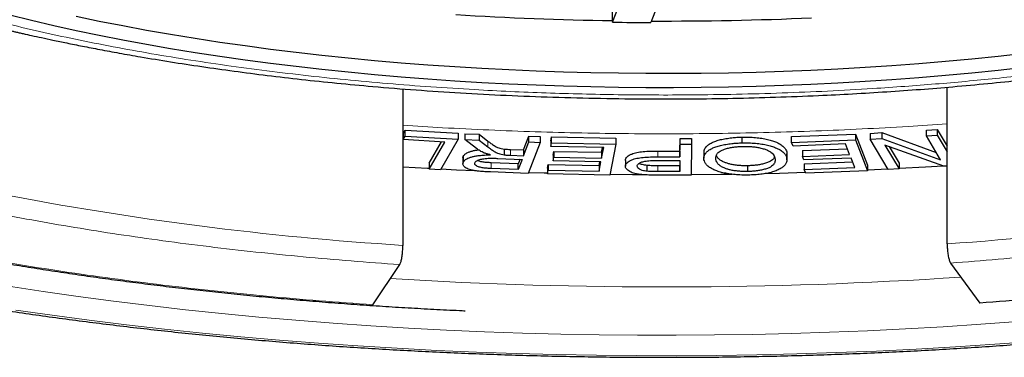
# Model space of a CAD drawing. Header units: millimetres. Extents: x 8 to 688, y 12 to 830.
# Tile 22 of 28: x 347.78 to 354.24, y 794.68 to 796.9. Entities that reach past the tile are written whole.
import ezdxf

# ---------------------------------------------------------------- set-up
doc = ezdxf.new("R2010")
doc.units = ezdxf.units.MM

msp = doc.modelspace()

# ---------------------------------------------------------------- linework, layer by layer
at = {"color": 7, "linetype": 'Continuous', "lineweight": 30}
for p, q in [((351.6716, 796.8914), (351.6716, 797.096)), ((351.6722, 796.8813), (351.7482, 797.0776)), ((351.9963, 797.068), (351.923, 796.8789)), ((351.6716, 796.8914), (351.6722, 796.8813)), ((350.2975, 796.4437), (350.2975, 795.4164)), ((353.8672, 795.4261), (353.8672, 796.4547)), ((350.2994, 796.1483), (350.3131, 796.172)), ((350.2994, 796.1483), (350.2994, 796.1104)), ((350.2994, 796.1104), (350.3131, 796.1341)), ((350.3131, 796.172), (350.66, 796.1518)), ((350.3131, 796.1341), (350.3131, 796.172)), ((350.3131, 796.1341), (350.66, 796.1139)), ((350.66, 796.1518), (350.66, 796.1139)), ((350.7046, 796.1493), (350.7979, 796.1457)), ((350.7046, 796.1493), (350.7046, 796.1114)), ((350.7979, 796.1457), (350.8556, 796.1004)), ((350.7979, 796.1457), (350.7979, 796.1078)), ((351.0892, 796.0424), (351.1243, 796.1329)), ((351.1243, 796.1329), (351.1984, 796.13)), ((351.1243, 796.095), (351.1243, 796.1329)), ((351.1984, 796.13), (351.1984, 796.0921)), ((351.2676, 796.1036), (351.2722, 796.1277)), ((351.2722, 796.1277), (351.6941, 796.1195)), ((351.2722, 796.0898), (351.2722, 796.1277)), ((351.6941, 796.1195), (351.6941, 796.0816)), ((352.5237, 796.0892), (352.5237, 796.1272)), ((352.8472, 796.1304), (353.2649, 796.1469)), ((352.8472, 796.0925), (352.8472, 796.1304)), ((353.2649, 796.1469), (353.3445, 795.9438)), ((353.2649, 796.1469), (353.2649, 796.109)), ((353.363, 796.1517), (353.4387, 796.1562)), ((353.363, 796.1517), (353.363, 796.1138)), ((353.4387, 796.1562), (353.796, 796.0268)), ((353.4387, 796.1562), (353.4387, 796.1183)), ((353.7318, 796.1736), (353.8027, 796.1778)), ((353.7318, 796.1357), (353.7318, 796.1736)), ((353.7318, 796.1357), (353.8027, 796.1399)), ((353.8244, 795.9786), (353.7318, 796.1357)), ((353.8027, 796.1778), (353.8672, 796.0684)), ((353.8027, 796.1778), (353.8027, 796.1399)), ((353.8027, 796.1399), (353.8672, 796.0305)), ((350.5728, 796.0945), (350.2994, 796.1104)), ((350.4704, 795.9555), (350.5516, 796.0957)), ((350.4704, 795.9176), (350.5728, 796.0945)), ((350.66, 796.1139), (350.5439, 795.9133)), ((350.7805, 796.0521), (350.7046, 796.1114)), ((350.7046, 796.1114), (350.7979, 796.1078)), ((350.7979, 796.1078), (350.8556, 796.0625)), ((351.0892, 796.0045), (351.1243, 796.095)), ((351.1984, 796.0921), (351.1194, 795.8883)), ((351.1243, 796.095), (351.1984, 796.0921)), ((351.2676, 796.1036), (351.2676, 796.0657)), ((351.2676, 796.0657), (351.2722, 796.0898)), ((351.6145, 796.059), (351.2676, 796.0657)), ((351.2722, 796.0898), (351.6941, 796.0816)), ((351.6009, 796.0272), (351.6071, 796.0591)), ((351.6009, 795.9893), (351.6145, 796.059)), ((351.6941, 796.0816), (351.6545, 795.8769)), ((352.114, 796.0354), (352.115, 796.1183)), ((352.114, 795.9975), (352.115, 796.0804)), ((352.115, 796.1183), (352.1896, 796.1182)), ((352.115, 796.0804), (352.115, 796.1183)), ((352.115, 796.0804), (352.1896, 796.0803)), ((352.1896, 796.0803), (352.1873, 795.8765)), ((352.1896, 796.1182), (352.1896, 796.0803)), ((352.8472, 796.0925), (353.2649, 796.109)), ((352.8566, 796.0685), (352.8472, 796.0925)), ((353.2003, 796.0821), (352.8566, 796.0685)), ((353.2274, 796.013), (353.2003, 796.0821)), ((353.2649, 796.109), (353.3445, 795.9059)), ((353.363, 796.1138), (353.4387, 796.1183)), ((353.4807, 795.9139), (353.363, 796.1138)), ((353.4387, 796.1183), (353.8244, 795.9786)), ((353.8446, 795.9354), (353.4591, 796.075)), ((353.4591, 796.075), (353.5515, 795.918)), ((353.4874, 796.0647), (353.5515, 795.956)), ((350.6912, 795.9899), (350.6912, 795.952)), ((350.693, 795.9993), (350.693, 795.9614)), ((350.9623, 796.0484), (350.9623, 796.0104)), ((351.0033, 796.0458), (351.0892, 796.0424)), ((351.0033, 796.0079), (351.0892, 796.0045)), ((351.0892, 796.0424), (351.0892, 796.0045)), ((351.2836, 796.0092), (351.2883, 796.0332)), ((351.2836, 796.0092), (351.2836, 795.9713)), ((351.2836, 795.9713), (351.2883, 795.9953)), ((351.2883, 796.0332), (351.6009, 796.0272)), ((351.2883, 796.0332), (351.2883, 795.9953)), ((351.2883, 795.9953), (351.6009, 795.9893)), ((351.6009, 796.0272), (351.6009, 795.9893)), ((351.9693, 796.0356), (352.114, 796.0354)), ((351.9693, 795.9977), (352.114, 795.9975)), ((352.114, 796.0354), (352.114, 795.9975)), ((352.2712, 796.0262), (352.2712, 795.9883)), ((352.3499, 795.9799), (352.3499, 795.9962)), ((352.8153, 796.0294), (352.8155, 796.0164)), ((352.8153, 796.0294), (352.8153, 795.9914)), ((352.8165, 795.9785), (352.8165, 796.0164)), ((352.9176, 796.0386), (353.2128, 796.0503)), ((352.9176, 796.0386), (352.9176, 796.0007)), ((352.9176, 796.0007), (353.2274, 796.013)), ((352.9269, 795.9769), (352.9176, 796.0007)), ((350.4704, 795.9555), (350.4704, 795.9176)), ((351.0539, 795.9516), (350.8765, 795.9585)), ((350.9207, 795.9874), (351.0801, 795.9811)), ((351.0656, 795.9817), (351.0539, 795.9516)), ((351.0801, 795.9811), (351.0539, 795.9137)), ((351.0539, 795.9137), (351.0539, 795.9516)), ((351.2457, 795.9228), (351.2504, 795.947)), ((351.2504, 795.947), (351.5842, 795.9405)), ((351.2504, 795.947), (351.2504, 795.909)), ((351.5963, 795.9653), (351.2836, 795.9713)), ((351.5842, 795.9405), (351.589, 795.9654)), ((351.5842, 795.9026), (351.5963, 795.9653)), ((351.5842, 795.9405), (351.5842, 795.9026)), ((351.7571, 795.9738), (351.7571, 795.9359)), ((351.8988, 795.9027), (351.8988, 795.9406)), ((351.968, 795.9736), (352.1138, 795.9735)), ((352.1129, 795.9386), (351.9685, 795.9387)), ((352.1138, 795.9735), (352.1129, 795.9007)), ((352.1134, 795.9735), (352.1129, 795.9386)), ((352.1129, 795.9007), (352.1129, 795.9386)), ((352.559, 795.901), (352.559, 795.9389)), ((353.2367, 795.9891), (352.9269, 795.9769)), ((352.9303, 795.9518), (353.2465, 795.9643)), ((352.9303, 795.9518), (352.9303, 795.9139)), ((352.9303, 795.9139), (353.2611, 795.927)), ((353.2611, 795.927), (353.2367, 795.9891)), ((353.3445, 795.9438), (353.3445, 795.9059)), ((353.5515, 795.956), (353.5515, 795.918)), ((353.8672, 795.9368), (353.8446, 795.9354)), ((350.5439, 795.9133), (350.4704, 795.9176)), ((351.1194, 795.8883), (350.871, 795.898)), ((351.0539, 795.9137), (350.8765, 795.9206)), ((351.2457, 795.9228), (351.2457, 795.8849)), ((351.2457, 795.8849), (351.2504, 795.909)), ((351.6545, 795.8769), (351.2457, 795.8849)), ((351.2504, 795.909), (351.5842, 795.9026)), ((352.1129, 795.9007), (351.9685, 795.9008)), ((352.1873, 795.8765), (351.9745, 795.8768)), ((352.9397, 795.8899), (352.9303, 795.9139)), ((353.3445, 795.9059), (352.9397, 795.8899)), ((353.4794, 795.9161), (353.3445, 795.9096)), ((353.5515, 795.918), (353.4807, 795.9139)), ((350.0999, 795.0269), (350.2767, 795.2906)), ((353.8896, 795.3004), (354.0806, 795.0377))]:
    msp.add_line(p, q, dxfattribs=at)
at = {"color": 8, "linetype": 'Continuous', "lineweight": 0}
for p, q in [((350.8556, 796.1004), (350.8556, 796.0625)), ((351.0033, 796.0458), (351.0033, 796.0079)), ((351.9693, 796.0356), (351.9693, 795.9977)), ((350.8765, 795.9206), (350.8765, 795.9585)), ((351.9685, 795.9008), (351.9685, 795.9387))]:
    msp.add_line(p, q, dxfattribs=at)
at = {"color": 7, "linetype": 'Continuous', "lineweight": 30, "flags": 128}
for points in [[(354.3713, 796.5828), (354.2008, 796.5639), (354.0288, 796.5464), (353.8555, 796.5304), (353.6809, 796.5158), (353.5051, 796.5027), (353.3283, 796.4911), (353.1506, 796.4809), (352.9721, 796.4722), (352.793, 796.4649), (352.6134, 796.4592), (352.4333, 796.455), (352.2529, 796.4522), (352.0724, 796.451), (351.8919, 796.4512), (351.7114, 796.453), (351.5311, 796.4563), (351.3512, 796.461), (351.1717, 796.4673), (350.9928, 796.475), (350.8145, 796.4842), (350.6372, 796.4949), (350.4607, 796.5071), (350.2853, 796.5207), (350.1111, 796.5358), (349.9382, 796.5523), (349.7668, 796.5703), (349.5968, 796.5896), (349.4286, 796.6104), (349.262, 796.6326), (349.0974, 796.6561), (348.9348, 796.681), (348.7743, 796.7073), (348.616, 796.7348), (348.46, 796.7637), (348.3065, 796.7938), (348.1555, 796.8253), (348.0072, 796.8579), (347.8616, 796.8918), (347.7188, 796.9269)], [(348.1555, 796.9201), (348.3065, 796.8886), (348.46, 796.8585), (348.616, 796.8296), (348.7743, 796.802), (348.9348, 796.7758), (349.0974, 796.7509), (349.262, 796.7274), (349.4286, 796.7052), (349.5968, 796.6844), (349.7668, 796.665), (349.9382, 796.6471), (350.1111, 796.6306), (350.2853, 796.6155), (350.4607, 796.6019), (350.6372, 796.5897), (350.8145, 796.579), (350.9928, 796.5698), (351.1717, 796.5621), (351.3512, 796.5558), (351.5311, 796.5511), (351.7114, 796.5478), (351.8919, 796.546), (352.0724, 796.5458), (352.2529, 796.547), (352.4333, 796.5498), (352.6134, 796.554), (352.793, 796.5597), (352.9721, 796.567), (353.1506, 796.5757), (353.3283, 796.5858), (353.5051, 796.5975), (353.6809, 796.6106), (353.8555, 796.6252), (354.0288, 796.6412), (354.2008, 796.6587), (354.3713, 796.6776)], [(350.4704, 795.9201), (350.4585, 795.9208), (350.2975, 795.9299)], [(353.8409, 795.9368), (353.725, 795.9296), (353.5515, 795.9199)], [(350.77, 795.9057), (350.6493, 795.9111), (350.5456, 795.9162)], [(351.2457, 795.8893), (351.2247, 795.8898), (351.1211, 795.8928)], [(351.8772, 795.8795), (351.8033, 795.88), (351.6553, 795.8814)], [(352.4567, 795.8826), (352.3826, 795.8815), (352.1896, 795.8797), (352.1874, 795.8797)], [(352.9382, 795.8938), (352.7682, 795.889), (352.6696, 795.8866)]]:
    msp.add_lwpolyline(points, dxfattribs=at)
at = {"color": 8, "linetype": 'Continuous', "lineweight": 0, "flags": 128}
for points in [[(347.7112, 795.149), (347.938, 795.1142), (348.1677, 795.0813), (348.4, 795.0504), (348.6347, 795.0213), (348.8718, 794.9942), (349.111, 794.9691), (349.3523, 794.946), (349.5953, 794.9249), (349.84, 794.9058), (350.0862, 794.8888), (350.3337, 794.8738), (350.5824, 794.8609), (350.832, 794.85), (351.0825, 794.8413), (351.3336, 794.8346), (351.5851, 794.83), (351.837, 794.8275), (352.0889, 794.8271), (352.3409, 794.8287), (352.5926, 794.8325), (352.8439, 794.8384), (353.0946, 794.8463), (353.3446, 794.8563), (353.5936, 794.8684), (353.8416, 794.8826), (354.0884, 794.8988), (354.3337, 794.917)], [(347.7581, 794.9921), (347.9979, 794.9577), (348.2404, 794.9254), (348.4855, 794.895), (348.7331, 794.8667), (348.9829, 794.8405), (349.2348, 794.8164), (349.4885, 794.7944), (349.744, 794.7745), (350.0011, 794.7567), (350.2595, 794.741), (350.5192, 794.7275), (350.7799, 794.7162), (351.0414, 794.707), (351.3035, 794.7001), (351.5662, 794.6953), (351.8292, 794.6926), (352.0923, 794.6922), (352.3553, 794.6939), (352.6181, 794.6979), (352.8805, 794.704), (353.1423, 794.7123), (353.4034, 794.7227), (353.6634, 794.7354), (353.9224, 794.7502), (354.18, 794.7671), (354.4362, 794.7862)]]:
    msp.add_lwpolyline(points, dxfattribs=at)
at = {"color": 7, "linetype": 'Continuous', "lineweight": 30}
for centre, radius, start, end in [((352.0027, 818.6227), 21.7338, 266.41621, 269.12719), ((352.0144, 818.9477), 22.0589, 269.77286, 272.50366), ((352.0131, 819.0427), 22.164, 269.11861, 269.76707)]:
    msp.add_arc(centre, radius, start, end, dxfattribs=at)
at = {"color": 8, "linetype": 'Continuous', "lineweight": 0}
for centre, radius, start, end in [((351.6299, 816.326), 20.9521, 259.02797, 266.35376), ((352.4241, 816.1125), 20.7367, 273.99044, 281.34602), ((352.0127, 824.3687), 29.2255, 266.4734, 273.81414)]:
    msp.add_arc(centre, radius, start, end, dxfattribs=at)
for points, knots in [([(354.7658, 796.581), (354.7022, 796.5726), (354.575, 796.5559), (354.3815, 796.533), (354.1864, 796.5119), (353.9894, 796.4927), (353.7905, 796.4753), (353.5869, 796.4594), (353.3511, 796.4435), (353.0826, 796.4285), (352.7846, 796.4161), (352.4852, 796.4076), (352.2057, 796.4036), (351.9469, 796.403), (351.7095, 796.405), (351.4728, 796.4095), (351.2368, 796.4165), (351.0014, 796.4261), (350.7492, 796.4391), (350.4812, 796.4561), (350.1986, 796.478), (349.9194, 796.5036), (349.6436, 796.5328), (349.3715, 796.5657), (349.1038, 796.6021), (348.8413, 796.6419), (348.5846, 796.6851), (348.3335, 796.7316), (348.0901, 796.7812), (347.8548, 796.8334), (347.6282, 796.8882), (347.409, 796.9458), (347.1973, 797.0061), (347.009, 797.0644), (346.8424, 797.1197), (346.6962, 797.1714), (346.5552, 797.2244), (346.4196, 797.2787), (346.2894, 797.3344), (346.1662, 797.3907), (346.0366, 797.4538), (345.9029, 797.5243), (345.7665, 797.6031), (345.6402, 797.6837), (345.5347, 797.7585), (345.447, 797.8267), (345.3748, 797.8881), (345.3083, 797.9501), (345.2477, 798.0126), (345.1928, 798.0756), (345.143, 798.1402), (345.0926, 798.2151), (345.0455, 798.3002), (345.0062, 798.3948), (344.9797, 798.4898), (344.967, 798.5785), (344.9651, 798.6607), (344.9712, 798.736), (344.9854, 798.8111), (345.0076, 798.886), (345.0377, 798.9607), (345.0787, 799.0407), (345.1326, 799.1258), (345.2016, 799.2154), (345.2821, 799.304), (345.3743, 799.3916), (345.4778, 799.4779), (345.5925, 799.5628), (345.718, 799.6461), (345.854, 799.7276), (346.0007, 799.8073), (346.1567, 799.8845), (346.3214, 799.9592), (346.494, 800.0311), (346.6754, 800.1007), (346.866, 800.1678), (347.0251, 800.2201), (347.1226, 800.2494), (347.151, 800.2579)], [0, 0, 0, 0, 0.010547, 0.021074, 0.031588, 0.042101, 0.05262, 0.063154, 0.074184, 0.089531, 0.104854, 0.120178, 0.135533, 0.147672, 0.159781, 0.171873, 0.183962, 0.196062, 0.208186, 0.22306, 0.237891, 0.252705, 0.267528, 0.282384, 0.297258, 0.312089, 0.326904, 0.341726, 0.356582, 0.371145, 0.385668, 0.400174, 0.414688, 0.429234, 0.44042, 0.45158, 0.462726, 0.473868, 0.485016, 0.496182, 0.506893, 0.521371, 0.535828, 0.550285, 0.564767, 0.575318, 0.585846, 0.596362, 0.606874, 0.617391, 0.627922, 0.638951, 0.654298, 0.66962, 0.684945, 0.7003, 0.712439, 0.724548, 0.73664, 0.748729, 0.760828, 0.772953, 0.787826, 0.802658, 0.817472, 0.832295, 0.847151, 0.862025, 0.876856, 0.89167, 0.906493, 0.921349, 0.935912, 0.950434, 0.964941, 0.979455, 0.994, 1, 1, 1, 1]), ([(353.8672, 796.2144), (353.7819, 796.2085), (353.5967, 796.1956), (353.309, 796.18), (353.0052, 796.1667), (352.6999, 796.1571), (352.3933, 796.1509), (352.0858, 796.1483), (351.7782, 796.1493), (351.4714, 796.1537), (351.1657, 796.1617), (350.8611, 796.1733), (350.5713, 796.1874), (350.3842, 796.1994), (350.2975, 796.2049)], [0, 0, 0, 0, 0.0727755, 0.1581043, 0.2433281, 0.3285604, 0.4139145, 0.4995033, 0.5850505, 0.6703795, 0.7556034, 0.8408356, 0.9261899, 1, 1, 1, 1]), ([(350.2767, 795.2906), (350.1704, 795.2981), (349.9582, 795.3133), (349.6437, 795.3409), (349.3328, 795.3722), (349.0257, 795.4074), (348.725, 795.4461), (348.431, 795.4882), (348.1444, 795.5336), (347.863, 795.5823), (347.6805, 795.6176), (347.5891, 795.6353)], [0, 0, 0, 0, 0.112089, 0.223986, 0.335862, 0.447888, 0.560081, 0.670049, 0.779916, 0.889845, 1, 1, 1, 1]), ([(356.5581, 795.6597), (356.4662, 795.6412), (356.2824, 795.6043), (355.9984, 795.5533), (355.7089, 795.5056), (355.4133, 795.4616), (355.1143, 795.4215), (354.8127, 795.3853), (354.5088, 795.3531), (354.2013, 795.3244), (353.9936, 795.3084), (353.8896, 795.3004)], [0, 0, 0, 0, 0.112089, 0.223986, 0.335862, 0.447888, 0.560081, 0.670049, 0.779916, 0.889845, 1, 1, 1, 1]), ([(350.0999, 795.0269), (349.9828, 795.0352), (349.7488, 795.0519), (349.4023, 795.0823), (349.0597, 795.1168), (348.7215, 795.1556), (348.3901, 795.1982), (348.0661, 795.2446), (347.7504, 795.2947), (347.4404, 795.3483), (347.2394, 795.3872), (347.1388, 795.4067)], [0, 0, 0, 0, 0.112152, 0.224075, 0.335941, 0.447922, 0.56012, 0.670129, 0.780004, 0.889907, 1, 1, 1, 1])]:
    msp.add_open_spline(points, degree=3, knots=knots, dxfattribs=at)
at = {"color": 7, "linetype": 'Continuous', "lineweight": 30}
for points, knots in [([(344.4726, 798.9904), (344.4726, 798.9902), (344.474, 798.9726), (344.4781, 798.9437), (344.486, 798.8938), (344.4957, 798.8463), (344.5066, 798.8016), (344.5183, 798.76), (344.5282, 798.7286), (344.5367, 798.7036), (344.544, 798.683), (344.5529, 798.6594), (344.5629, 798.6342), (344.5736, 798.6091), (344.5836, 798.5867), (344.5925, 798.5674), (344.6003, 798.5514), (344.608, 798.5358), (344.617, 798.5181), (344.6282, 798.4969), (344.6411, 798.4736), (344.6546, 798.4502), (344.6677, 798.4284), (344.6797, 798.4091), (344.6912, 798.3912), (344.7029, 798.3732), (344.7164, 798.3534), (344.7318, 798.3313), (344.7483, 798.3086), (344.7646, 798.2868), (344.7795, 798.2675), (344.7947, 798.2482), (344.812, 798.2269), (344.8335, 798.2014), (344.8581, 798.1733), (344.884, 798.1447), (344.9149, 798.1119), (344.9505, 798.0757), (344.9919, 798.0358), (345.0336, 797.9974), (345.0757, 797.9604), (345.1136, 797.9285), (345.1485, 797.9001), (345.1819, 797.8738), (345.22, 797.8446), (345.262, 797.8136), (345.3063, 797.782), (345.3512, 797.751), (345.401, 797.7178), (345.4541, 797.6838), (345.5092, 797.6498), (345.5597, 797.6197), (345.6026, 797.5949), (345.6378, 797.575), (345.6671, 797.5587), (345.6972, 797.5422), (345.7321, 797.5235), (345.788, 797.4942), (345.8632, 797.4562), (345.9526, 797.4131), (346.0413, 797.3722), (346.1314, 797.3323), (346.2072, 797.3002), (346.2632, 797.2772), (346.2944, 797.2646), (346.3194, 797.2546), (346.3384, 797.2471), (346.3535, 797.2412), (346.3713, 797.2342), (346.3965, 797.2245), (346.4315, 797.2111), (346.4747, 797.1948), (346.5262, 797.1758), (346.5844, 797.1548), (346.6472, 797.1327), (346.7154, 797.1094), (346.7885, 797.085), (346.867, 797.0596), (346.9479, 797.0342), (347.0313, 797.0088), (347.1174, 796.9834), (347.2059, 796.9581), (347.2942, 796.9337), (347.3786, 796.9111), (347.4552, 796.8912), (347.5225, 796.8741), (347.5805, 796.8597), (347.6277, 796.8483), (347.665, 796.8393), (347.6936, 796.8326), (347.7165, 796.8272), (347.7369, 796.8224), (347.7578, 796.8176), (347.7814, 796.8122), (347.8164, 796.8042), (347.8653, 796.7932), (347.9302, 796.779), (348.0069, 796.7625), (348.0961, 796.7439), (348.1986, 796.7233), (348.3131, 796.7012), (348.4398, 796.6778), (348.5938, 796.6507), (348.7741, 796.6208), (348.9789, 796.5895), (349.1906, 796.5597), (349.4088, 796.5316), (349.6333, 796.5053), (349.8641, 796.4811), (350.1145, 796.4578), (350.3853, 796.436), (350.6771, 796.4165), (350.9764, 796.4007), (351.2829, 796.3887), (351.596, 796.3807), (351.8979, 796.3773), (352.1874, 796.3777), (352.4635, 796.3815), (352.7428, 796.3888), (353.0043, 796.3989), (353.2474, 796.411), (353.4706, 796.4245), (353.6901, 796.44), (353.9116, 796.4579), (354.1321, 796.4782), (354.3503, 796.5007), (354.5566, 796.5243), (354.7511, 796.5485), (354.934, 796.5733), (355.1054, 796.5982), (355.2657, 796.6231), (355.4204, 796.6486), (355.5687, 796.6745), (355.7101, 796.7005), (355.8387, 796.7254), (355.9477, 796.7475), (356.039, 796.7666), (356.1141, 796.7828), (356.1798, 796.7973), (356.2261, 796.8078), (356.2554, 796.8145), (356.2712, 796.8181), (356.2852, 796.8214), (356.2989, 796.8246), (356.3151, 796.8283), (356.3381, 796.8338), (356.37, 796.8413), (356.4114, 796.8513), (356.4615, 796.8635), (356.5198, 796.8781), (356.6054, 796.8999), (356.7132, 796.9284), (356.8455, 796.965), (356.9787, 797.0036), (357.1118, 797.0443), (357.23, 797.0822), (357.3346, 797.1172), (357.4272, 797.1494), (357.5155, 797.1812), (357.5991, 797.2125), (357.6753, 797.2419), (357.7416, 797.2683), (357.7998, 797.2921), (357.8564, 797.3159), (357.9179, 797.3424), (357.9872, 797.3732), (358.0638, 797.4084), (358.1472, 797.4483), (358.2181, 797.4838), (358.2729, 797.5122), (358.308, 797.5308), (358.3369, 797.5464), (358.3588, 797.5584), (358.3762, 797.568), (358.3927, 797.5772), (358.4128, 797.5885), (358.4417, 797.6051), (358.4774, 797.6259), (358.5173, 797.6498), (358.5547, 797.6728), (358.5892, 797.6945), (358.6325, 797.7224), (358.6837, 797.7566), (358.7421, 797.7973), (358.7972, 797.8374), (358.8608, 797.886), (358.9319, 797.9437), (358.9912, 797.9957), (359.0311, 798.0327), (359.0552, 798.0556), (359.0819, 798.0817), (359.112, 798.1122), (359.1423, 798.1444), (359.1701, 798.175), (359.1926, 798.2009), (359.2118, 798.2237), (359.23, 798.2459), (359.2494, 798.2703), (359.2691, 798.2962), (359.2877, 798.3215), (359.3039, 798.3443), (359.3178, 798.3646), (359.3312, 798.3847), (359.3447, 798.4056), (359.3594, 798.4292), (359.3741, 798.4539), (359.3878, 798.4779), (359.3991, 798.4985), (359.4079, 798.5152), (359.4161, 798.531), (359.4251, 798.549), (359.436, 798.5716), (359.4478, 798.5974), (359.4593, 798.624), (359.4695, 798.6489), (359.4783, 798.6716), (359.4865, 798.694), (359.4948, 798.718), (359.5035, 798.7448), (359.5113, 798.7708), (359.5176, 798.7933), (359.522, 798.8105), (359.5257, 798.8252), (359.529, 798.8395), (359.5325, 798.855), (359.5361, 798.872), (359.5397, 798.8907), (359.5431, 798.9101), (359.5464, 798.9302), (359.5494, 798.9511), (359.5519, 798.9711), (359.5533, 798.9845), (359.5539, 798.9904)], [0, 0, 0, 0, 0.000067, 0.004979, 0.009035, 0.013289, 0.017785, 0.021444, 0.024923, 0.02665, 0.028544, 0.030821, 0.033481, 0.03584, 0.03817, 0.040063, 0.041514, 0.042951, 0.044732, 0.046885, 0.049406, 0.051897, 0.054105, 0.056186, 0.057944, 0.059785, 0.061918, 0.064341, 0.066953, 0.069375, 0.071514, 0.073372, 0.075822, 0.078727, 0.082125, 0.085572, 0.088724, 0.093728, 0.098577, 0.103354, 0.107999, 0.112577, 0.115585, 0.119037, 0.122931, 0.127173, 0.131469, 0.135797, 0.139982, 0.145326, 0.150195, 0.154585, 0.158429, 0.1611, 0.163412, 0.165691, 0.168524, 0.171919, 0.179116, 0.186214, 0.192336, 0.198874, 0.205831, 0.208412, 0.210561, 0.212278, 0.213562, 0.214437, 0.215354, 0.21719, 0.219546, 0.222424, 0.225822, 0.229721, 0.2338, 0.237946, 0.24271, 0.247558, 0.252492, 0.25751, 0.262613, 0.2678, 0.27305, 0.27792, 0.282237, 0.286001, 0.289212, 0.291871, 0.2938, 0.295358, 0.296553, 0.29755, 0.298683, 0.299962, 0.301385, 0.304373, 0.307849, 0.311812, 0.3166, 0.321948, 0.327855, 0.334321, 0.341346, 0.351171, 0.361235, 0.371472, 0.381883, 0.392467, 0.403225, 0.414156, 0.42713, 0.44034, 0.453788, 0.467474, 0.481398, 0.495561, 0.507642, 0.519893, 0.532313, 0.544902, 0.554913, 0.565029, 0.575088, 0.584802, 0.595412, 0.60557, 0.615273, 0.624522, 0.633317, 0.641657, 0.649544, 0.656975, 0.664759, 0.671973, 0.678615, 0.684687, 0.689058, 0.693076, 0.696663, 0.699615, 0.700564, 0.70142, 0.702183, 0.702853, 0.703647, 0.704822, 0.706608, 0.70888, 0.711639, 0.714885, 0.718599, 0.72602, 0.733232, 0.741544, 0.74956, 0.757278, 0.763364, 0.769283, 0.775035, 0.780619, 0.785903, 0.790456, 0.794281, 0.798028, 0.802417, 0.807449, 0.813121, 0.819434, 0.82639, 0.829689, 0.832526, 0.834889, 0.836777, 0.837932, 0.839208, 0.840881, 0.842954, 0.846511, 0.850023, 0.853322, 0.856408, 0.859281, 0.865118, 0.870676, 0.876017, 0.88135, 0.889978, 0.898413, 0.90101, 0.903689, 0.906836, 0.910485, 0.914637, 0.918252, 0.921257, 0.923628, 0.926036, 0.928761, 0.931805, 0.934623, 0.93709, 0.939205, 0.941122, 0.943394, 0.945805, 0.94855, 0.951177, 0.953306, 0.954937, 0.956289, 0.958078, 0.960348, 0.963069, 0.965766, 0.968189, 0.970339, 0.972298, 0.974531, 0.977112, 0.979851, 0.981844, 0.983413, 0.984637, 0.98593, 0.987354, 0.988911, 0.990602, 0.992457, 0.994273, 0.996232, 0.998333, 1, 1, 1, 1]), ([(341.7637, 798.07), (341.7636, 798.0594), (341.7634, 798.0269), (341.7668, 797.9725), (341.7738, 797.9068), (341.7845, 797.8412), (341.7987, 797.7757), (341.8166, 797.7104), (341.838, 797.6452), (341.863, 797.5801), (341.8917, 797.5151), (341.924, 797.4504), (341.96, 797.3858), (341.9997, 797.3214), (342.0431, 797.2573), (342.0901, 797.1935), (342.1409, 797.1301), (342.1952, 797.067), (342.2532, 797.0045), (342.3147, 796.9424), (342.3797, 796.8809), (342.4482, 796.8199), (342.5201, 796.7596), (342.5954, 796.6999), (342.6739, 796.6408), (342.7558, 796.5824), (342.8409, 796.5247), (342.9291, 796.4678), (343.0205, 796.4115), (343.115, 796.3559), (343.2125, 796.3011), (343.313, 796.2471), (343.4165, 796.1938), (343.523, 796.1412), (343.6323, 796.0894), (343.7444, 796.0384), (343.8594, 795.9882), (343.9772, 795.9387), (344.0977, 795.8901), (344.2209, 795.8423), (344.3467, 795.7953), (344.4752, 795.7491), (344.6062, 795.7038), (344.7397, 795.6593), (344.8758, 795.6156), (345.0142, 795.5729), (345.1551, 795.531), (345.2983, 795.49), (345.4438, 795.4499), (345.5916, 795.4107), (345.7415, 795.3725), (345.8936, 795.3352), (346.0478, 795.2988), (346.2041, 795.2633), (346.3623, 795.2289), (346.5225, 795.1954), (346.6846, 795.1629), (346.8485, 795.1313), (347.0142, 795.1008), (347.1816, 795.0713), (347.3506, 795.0428), (347.5213, 795.0154), (347.6935, 794.9889), (347.8672, 794.9635), (348.0424, 794.9392), (348.2189, 794.9159), (348.3967, 794.8937), (348.5758, 794.8726), (348.756, 794.8525), (348.9374, 794.8336), (349.1199, 794.8157), (349.3033, 794.7989), (349.4877, 794.7832), (349.673, 794.7687), (349.859, 794.7552), (350.0458, 794.7429), (350.2333, 794.7317), (350.4214, 794.7216), (350.6101, 794.7126), (350.7992, 794.7048), (350.9888, 794.6981), (351.1787, 794.6925), (351.3689, 794.6881), (351.5593, 794.6848), (351.7499, 794.6827), (351.9406, 794.6817), (352.1313, 794.6818), (352.3219, 794.6831), (352.5125, 794.6855), (352.7029, 794.689), (352.893, 794.6937), (353.0828, 794.6996), (353.2723, 794.7065), (353.4613, 794.7146), (353.6498, 794.7239), (353.8378, 794.7342), (354.0251, 794.7457), (354.2117, 794.7583), (354.3976, 794.772), (354.5826, 794.7868), (354.7668, 794.8028), (354.95, 794.8198), (355.1322, 794.838), (355.3133, 794.8572), (355.4932, 794.8775), (355.672, 794.8989), (355.8271, 794.9185), (355.9223, 794.9311), (355.9588, 794.936)], [0, 0, 0, 0, 0.004259, 0.013106, 0.021956, 0.030824, 0.039721, 0.048659, 0.057648, 0.066696, 0.075809, 0.08499, 0.094241, 0.103562, 0.112948, 0.122394, 0.131896, 0.141446, 0.151037, 0.160661, 0.170312, 0.179984, 0.18967, 0.199366, 0.209069, 0.218774, 0.228478, 0.23818, 0.247878, 0.25757, 0.267257, 0.276937, 0.28661, 0.296277, 0.305937, 0.315589, 0.325236, 0.334875, 0.344509, 0.354136, 0.363758, 0.373374, 0.382985, 0.392591, 0.402192, 0.411788, 0.421381, 0.430969, 0.440554, 0.450135, 0.459712, 0.469287, 0.478858, 0.488427, 0.497993, 0.507556, 0.517117, 0.526676, 0.536233, 0.545788, 0.555341, 0.564892, 0.574442, 0.58399, 0.593536, 0.603082, 0.612626, 0.622169, 0.63171, 0.641251, 0.650791, 0.66033, 0.669868, 0.679405, 0.688942, 0.698478, 0.708014, 0.717549, 0.727083, 0.736618, 0.746152, 0.755685, 0.765218, 0.774752, 0.784285, 0.793818, 0.80335, 0.812883, 0.822416, 0.831949, 0.841482, 0.851016, 0.860549, 0.870083, 0.879617, 0.889152, 0.898687, 0.908223, 0.917759, 0.927295, 0.936833, 0.946371, 0.95591, 0.96545, 0.97499, 0.984532, 0.994075, 1, 1, 1, 1]), ([(352.2727, 796.0262), (352.2726, 796.0307), (352.2723, 796.043), (352.2824, 796.0603), (352.3009, 796.0774), (352.3229, 796.0905), (352.3499, 796.1016), (352.3807, 796.1106), (352.4158, 796.1177), (352.452, 796.1228), (352.4883, 796.126), (352.5119, 796.1268), (352.5237, 796.1272)], [0, 0, 0, 0, 0.094752, 0.257047, 0.365555, 0.473924, 0.56627, 0.658494, 0.750555, 0.842574, 0.921235, 1, 1, 1, 1]), ([(352.5237, 796.1272), (352.5383, 796.1272), (352.5675, 796.1273), (352.611, 796.1247), (352.652, 796.1195), (352.6892, 796.1123), (352.7216, 796.1033), (352.7523, 796.0917), (352.7791, 796.0769), (352.7988, 796.0604), (352.8106, 796.0444), (352.8137, 796.0344), (352.8153, 796.0294)], [0, 0, 0, 0, 0.092533, 0.18483, 0.277838, 0.370942, 0.45977, 0.548647, 0.673401, 0.798365, 0.899123, 1, 1, 1, 1]), ([(350.8556, 796.1004), (350.8621, 796.0955), (350.8749, 796.0856), (350.8929, 796.0732), (350.9095, 796.0634), (350.9244, 796.0567), (350.9426, 796.0517), (350.9557, 796.0495), (350.9623, 796.0484)], [0, 0, 0, 0, 0.252587, 0.505236, 0.642026, 0.778282, 0.888851, 1, 1, 1, 1]), ([(350.8556, 796.0625), (350.8621, 796.0575), (350.8749, 796.0477), (350.8929, 796.0353), (350.9095, 796.0255), (350.9244, 796.0188), (350.9426, 796.0138), (350.9557, 796.0116), (350.9623, 796.0104)], [0, 0, 0, 0, 0.252587, 0.505236, 0.642026, 0.778282, 0.888851, 1, 1, 1, 1]), ([(352.2722, 795.9786), (352.2718, 795.9863), (352.271, 796.0019), (352.2823, 796.0224), (352.301, 796.0395), (352.3229, 796.0526), (352.3499, 796.0637), (352.3807, 796.0727), (352.4158, 796.0798), (352.452, 796.0849), (352.4883, 796.0881), (352.5119, 796.0888), (352.5237, 796.0892)], [0, 0, 0, 0, 0.152317, 0.304292, 0.4059, 0.507377, 0.593851, 0.680211, 0.766417, 0.852585, 0.926244, 1, 1, 1, 1]), ([(352.3499, 795.9799), (352.3495, 795.985), (352.3486, 795.9951), (352.353, 796.0103), (352.3629, 796.0236), (352.3782, 796.0348), (352.3963, 796.0438), (352.4189, 796.0518), (352.445, 796.0583), (352.4741, 796.0628), (352.5023, 796.0653), (352.5207, 796.0659), (352.5286, 796.0661)], [0, 0, 0, 0, 0.131338, 0.262817, 0.393254, 0.485148, 0.577007, 0.669326, 0.761521, 0.848032, 0.934606, 1, 1, 1, 1]), ([(352.5237, 796.0892), (352.5383, 796.0893), (352.5675, 796.0893), (352.611, 796.0868), (352.652, 796.0816), (352.6892, 796.0744), (352.7216, 796.0654), (352.7523, 796.0538), (352.7791, 796.039), (352.7988, 796.0225), (352.8106, 796.0065), (352.8137, 795.9965), (352.8153, 795.9914)], [0, 0, 0, 0, 0.092533, 0.18483, 0.277838, 0.370942, 0.45977, 0.548647, 0.673401, 0.798365, 0.899123, 1, 1, 1, 1]), ([(352.5286, 796.0661), (352.539, 796.0661), (352.5598, 796.0661), (352.5908, 796.0643), (352.6199, 796.0605), (352.6479, 796.0548), (352.6734, 796.0472), (352.6957, 796.038), (352.7125, 796.0277), (352.7253, 796.0162), (352.7337, 796.0037), (352.7363, 795.9948), (352.7375, 795.9904)], [0, 0, 0, 0, 0.087892, 0.175442, 0.264009, 0.352587, 0.455374, 0.558173, 0.660342, 0.762668, 0.881235, 1, 1, 1, 1]), ([(350.6917, 795.99), (350.6916, 795.9908), (350.6911, 795.9939), (350.6922, 795.997), (350.693, 795.9993)], [0, 0, 0, 0, 0.268588, 1, 1, 1, 1]), ([(350.693, 795.9993), (350.6954, 796.0034), (350.7001, 796.0116), (350.714, 796.022), (350.7318, 796.0299), (350.7503, 796.0359), (350.7709, 796.0407), (350.786, 796.0428), (350.7931, 796.0438)], [0, 0, 0, 0, 0.2182296, 0.4353871, 0.5811681, 0.7268721, 0.8729541, 1, 1, 1, 1]), ([(350.693, 795.9614), (350.6954, 795.9655), (350.7001, 795.9737), (350.714, 795.9841), (350.7318, 795.992), (350.7503, 795.998), (350.772, 796.0029), (350.7997, 796.0071), (350.8336, 796.0098), (350.8594, 796.0104), (350.8723, 796.0108)], [0, 0, 0, 0, 0.150617, 0.300495, 0.401109, 0.501671, 0.602494, 0.703412, 0.851386, 1, 1, 1, 1]), ([(350.8316, 796.0226), (350.8265, 796.0249), (350.8163, 796.0295), (350.7986, 796.0393), (350.7877, 796.047), (350.7805, 796.0521)], [0, 0, 0, 0, 0.250334, 0.50081, 1, 1, 1, 1]), ([(350.8723, 796.0108), (350.8686, 796.0116), (350.8611, 796.0134), (350.8469, 796.0171), (350.8377, 796.0204), (350.8316, 796.0226)], [0, 0, 0, 0, 0.250762, 0.50168, 1, 1, 1, 1]), ([(350.9623, 796.0484), (350.9656, 796.048), (350.9723, 796.0474), (350.9861, 796.0466), (350.9964, 796.0461), (351.0033, 796.0458)], [0, 0, 0, 0, 0.250656, 0.501219, 1, 1, 1, 1]), ([(350.9623, 796.0104), (350.9656, 796.0101), (350.9723, 796.0095), (350.9861, 796.0087), (350.9964, 796.0082), (351.0033, 796.0079)], [0, 0, 0, 0, 0.250656, 0.501219, 1, 1, 1, 1]), ([(351.7571, 795.9738), (351.7579, 795.9781), (351.7593, 795.9866), (351.7681, 795.9981), (351.7817, 796.0079), (351.7967, 796.0154), (351.8135, 796.0215), (351.8375, 796.0275), (351.8738, 796.0324), (351.9207, 796.0352), (351.9531, 796.0355), (351.9693, 796.0356)], [0, 0, 0, 0, 0.12213, 0.243939, 0.336456, 0.428943, 0.498322, 0.567603, 0.705328, 0.852368, 1, 1, 1, 1]), ([(351.7571, 795.9359), (351.7579, 795.9402), (351.7593, 795.9487), (351.7681, 795.9602), (351.7817, 795.97), (351.7967, 795.9775), (351.8135, 795.9836), (351.8375, 795.9896), (351.8738, 795.9945), (351.9207, 795.9973), (351.9531, 795.9976), (351.9693, 795.9977)], [0, 0, 0, 0, 0.12213, 0.243939, 0.336456, 0.428943, 0.498322, 0.567603, 0.705328, 0.852368, 1, 1, 1, 1]), ([(352.559, 795.9389), (352.5489, 795.9389), (352.5287, 795.9389), (352.4987, 795.9407), (352.4703, 795.9443), (352.4448, 795.9492), (352.4227, 795.9553), (352.4013, 795.9633), (352.382, 795.9735), (352.3657, 795.9868), (352.3566, 795.9984), (352.3541, 796.006), (352.3534, 796.0081)], [0, 0, 0, 0, 0.09086, 0.181605, 0.272957, 0.364414, 0.450083, 0.5358, 0.660539, 0.785484, 0.939013, 1, 1, 1, 1]), ([(352.7346, 795.9987), (352.7338, 795.9954), (352.732, 795.9885), (352.7227, 795.9784), (352.7091, 795.9683), (352.6888, 795.9593), (352.6645, 795.9518), (352.6373, 795.9458), (352.6102, 795.9419), (352.5838, 795.9398), (352.5673, 795.9392), (352.559, 795.9389)], [0, 0, 0, 0, 0.108671, 0.230538, 0.352144, 0.475013, 0.598101, 0.710967, 0.823753, 0.911807, 1, 1, 1, 1]), ([(352.7375, 795.9904), (352.7383, 795.9838), (352.7397, 795.9707), (352.7341, 795.9539), (352.7229, 795.9405), (352.709, 795.9304), (352.6888, 795.9214), (352.6645, 795.9138), (352.6373, 795.9079), (352.6102, 795.904), (352.5838, 795.9019), (352.5673, 795.9013), (352.559, 795.901)], [0, 0, 0, 0, 0.165542, 0.330565, 0.422094, 0.513426, 0.605707, 0.698153, 0.782921, 0.867629, 0.933763, 1, 1, 1, 1]), ([(352.8153, 795.9914), (352.8158, 795.9852), (352.8168, 795.9727), (352.8114, 795.954), (352.7988, 795.9369), (352.7788, 795.922), (352.7536, 795.9092), (352.7219, 795.8979), (352.6854, 795.889), (352.6455, 795.8828), (352.605, 795.879), (352.5774, 795.8781), (352.5639, 795.8777)], [0, 0, 0, 0, 0.120069, 0.240285, 0.359642, 0.455556, 0.551416, 0.647896, 0.74424, 0.830773, 0.917365, 1, 1, 1, 1]), ([(350.871, 795.898), (350.8587, 795.8985), (350.8341, 795.8996), (350.802, 795.9021), (350.7749, 795.9052), (350.7529, 795.9089), (350.734, 795.914), (350.7179, 795.9205), (350.7056, 795.9281), (350.6969, 795.9366), (350.6917, 795.9454), (350.6908, 795.9538), (350.6924, 795.9591), (350.693, 795.9614)], [0, 0, 0, 0, 0.120889, 0.241611, 0.321657, 0.401391, 0.482368, 0.563369, 0.653151, 0.74312, 0.836411, 0.929649, 1, 1, 1, 1]), ([(350.8765, 795.9206), (350.8674, 795.9211), (350.8493, 795.922), (350.8221, 795.9248), (350.7964, 795.9299), (350.7784, 795.938), (350.7698, 795.9459), (350.7683, 795.9528), (350.7691, 795.9565), (350.7695, 795.9584)], [0, 0, 0, 0, 0.15153, 0.302542, 0.471724, 0.64196, 0.803887, 0.901743, 1, 1, 1, 1]), ([(350.7695, 795.9584), (350.7709, 795.9607), (350.7735, 795.9652), (350.783, 795.9726), (350.8001, 795.9802), (350.8296, 795.9864), (350.8623, 795.9883), (350.8933, 795.9882), (350.9116, 795.9876), (350.9207, 795.9874)], [0, 0, 0, 0, 0.107164, 0.21408, 0.375735, 0.538478, 0.726114, 0.862933, 1, 1, 1, 1]), ([(350.8765, 795.9585), (350.8674, 795.959), (350.8493, 795.9599), (350.8223, 795.9628), (350.799, 795.967), (350.7899, 795.9715), (350.7864, 795.9732)], [0, 0, 0, 0, 0.262141, 0.523384, 0.816061, 1, 1, 1, 1]), ([(351.8887, 795.8788), (351.8782, 795.8796), (351.8572, 795.8813), (351.8305, 795.8854), (351.8098, 795.8907), (351.7928, 795.8969), (351.7782, 795.9046), (351.7667, 795.9137), (351.7596, 795.9232), (351.7575, 795.9307), (351.7572, 795.935), (351.7571, 795.9359)], [0, 0, 0, 0, 0.133089, 0.2655, 0.361556, 0.457723, 0.582923, 0.708264, 0.835695, 0.963228, 1, 1, 1, 1]), ([(351.8343, 795.9367), (351.8347, 795.9397), (351.8356, 795.9456), (351.8431, 795.9545), (351.8585, 795.9627), (351.8852, 795.9695), (351.9233, 795.9731), (351.9522, 795.9735), (351.968, 795.9736)], [0, 0, 0, 0, 0.137544, 0.274349, 0.424164, 0.574664, 0.767251, 1, 1, 1, 1]), ([(351.8988, 795.9027), (351.8932, 795.9034), (351.8821, 795.9049), (351.8638, 795.9092), (351.8471, 795.9164), (351.8358, 795.9262), (351.8348, 795.9332), (351.8343, 795.9367)], [0, 0, 0, 0, 0.136, 0.271353, 0.504239, 0.755209, 1, 1, 1, 1]), ([(351.8988, 795.9406), (351.8932, 795.9414), (351.882, 795.9428), (351.8641, 795.9472), (351.8517, 795.9517), (351.8478, 795.9553), (351.8472, 795.9557)], [0, 0, 0, 0, 0.251686, 0.502175, 0.933162, 1, 1, 1, 1]), ([(351.9685, 795.9387), (351.9627, 795.9388), (351.951, 795.9388), (351.9276, 795.939), (351.9103, 795.94), (351.8988, 795.9406)], [0, 0, 0, 0, 0.250438, 0.500931, 1, 1, 1, 1]), ([(352.5639, 795.8777), (352.549, 795.8777), (352.5194, 795.8776), (352.4753, 795.8803), (352.4337, 795.8856), (352.396, 795.8929), (352.3634, 795.9021), (352.3335, 795.9139), (352.3079, 795.9284), (352.2888, 795.9451), (352.277, 795.9619), (352.2738, 795.973), (352.2722, 795.9786)], [0, 0, 0, 0, 0.092021, 0.183796, 0.276261, 0.368792, 0.45716, 0.545592, 0.663532, 0.781659, 0.890775, 1, 1, 1, 1]), ([(352.559, 795.901), (352.5489, 795.901), (352.5287, 795.901), (352.4987, 795.9028), (352.4703, 795.9063), (352.4448, 795.9113), (352.4227, 795.9174), (352.4013, 795.9254), (352.3821, 795.9356), (352.3656, 795.9488), (352.3546, 795.9637), (352.3515, 795.9745), (352.3499, 795.9799)], [0, 0, 0, 0, 0.083142, 0.166178, 0.24977, 0.333457, 0.411849, 0.490285, 0.604428, 0.718759, 0.859246, 1, 1, 1, 1]), ([(351.9745, 795.8768), (351.9673, 795.8768), (351.9529, 795.8768), (351.9242, 795.8772), (351.9029, 795.8782), (351.8887, 795.8788)], [0, 0, 0, 0, 0.250401, 0.500843, 1, 1, 1, 1]), ([(351.9685, 795.9008), (351.9627, 795.9008), (351.951, 795.9009), (351.9276, 795.9011), (351.9103, 795.902), (351.8988, 795.9027)], [0, 0, 0, 0, 0.250438, 0.500931, 1, 1, 1, 1]), ([(350.2767, 795.2906), (350.279, 795.2951), (350.2837, 795.3042), (350.2899, 795.3298), (350.2946, 795.3609), (350.2971, 795.3913), (350.2974, 795.4093), (350.2975, 795.4164)], [0, 0, 0, 0, 0.214694, 0.429388, 0.644082, 0.858775, 1, 1, 1, 1]), ([(353.8672, 795.4261), (353.8674, 795.4151), (353.8679, 795.3931), (353.8718, 795.3594), (353.8775, 795.3301), (353.8838, 795.31), (353.888, 795.3031), (353.8896, 795.3004)], [0, 0, 0, 0, 0.214694, 0.429388, 0.644082, 0.858775, 1, 1, 1, 1]), ([(357.0208, 795.4335), (356.9194, 795.4132), (356.7168, 795.3725), (356.4039, 795.3162), (356.0849, 795.2637), (355.7593, 795.2153), (355.4299, 795.1711), (355.0974, 795.1312), (354.7626, 795.0957), (354.4239, 795.0641), (354.1951, 795.0465), (354.0806, 795.0377)], [0, 0, 0, 0, 0.112152, 0.224075, 0.335941, 0.447922, 0.56012, 0.670129, 0.780004, 0.889907, 1, 1, 1, 1]), ([(347.1195, 795.4035), (347.1286, 795.4016), (347.1862, 795.39), (347.294, 795.3695), (347.4427, 795.3419), (347.5932, 795.3153), (347.7451, 795.2896), (347.8984, 795.2648), (348.0532, 795.2409), (348.2093, 795.218), (348.3666, 795.1959), (348.5252, 795.1749), (348.6849, 795.1547), (348.8458, 795.1355), (349.0077, 795.1173), (349.1705, 795.1), (349.3343, 795.0838), (349.4989, 795.0684), (349.6643, 795.0541), (349.8303, 795.0408), (349.997, 795.0284), (350.1642, 795.017), (350.3318, 795.0067), (350.4997, 794.9974), (350.6245, 794.991), (350.6934, 794.988), (350.7061, 794.9874)], [0, 0, 0, 0, 0.008427, 0.053188, 0.097942, 0.142688, 0.187426, 0.232157, 0.276879, 0.321593, 0.366297, 0.410992, 0.455675, 0.500347, 0.545005, 0.589647, 0.634273, 0.678878, 0.723459, 0.76801, 0.812526, 0.856998, 0.901412, 0.945749, 0.989982, 1, 1, 1, 1]), ([(350.0933, 795.0231), (350.094, 795.0227), (350.096, 795.0214), (350.0983, 795.0247), (350.0999, 795.0269)], [0, 0, 0, 0, 0.320082, 1, 1, 1, 1])]:
    msp.add_open_spline(points, degree=3, knots=knots, dxfattribs=at)

doc.saveas('drawing.dxf')
